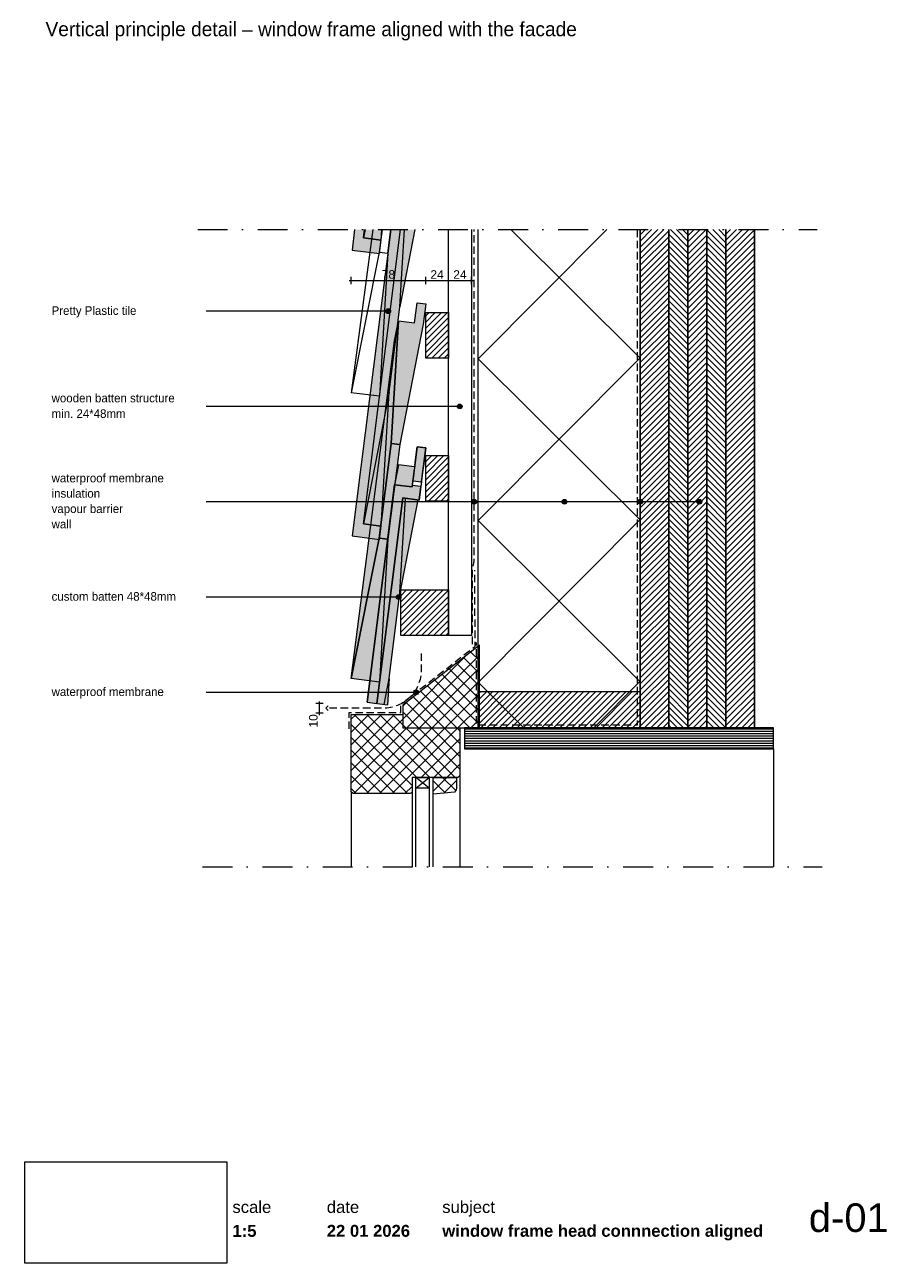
# Paper-space layout 'd-01 window frame head connnection aligned' of a CAD drawing. Header units: millimetres. Extents: x 14 to 194, y 11 to 271.
import ezdxf
from ezdxf.xclip import XClip

# ---------------------------------------------------------------- set-up
doc = ezdxf.new("R2010")
doc.units = ezdxf.units.MM
doc.header["$MEASUREMENT"] = 0
doc.header["$XCLIPFRAME"] = 0
for name, pattern in [('B0302', [12.51, 6.26, -3.125, 0, -3.125]), ('B0701', [2.3412, 1.56, -0.7812]), ('Wipeout_Contour', [1000, 0, -1000])]:
    doc.linetypes.add(name, pattern=pattern)
for name, color, linetype in [('#01', 7, 'Continuous'), ('00 tegels', 7, 'Continuous'), ('Dim - 1_50_100', 7, 'Continuous'), ('Info - 1_50_100', 7, 'Continuous'), ('Info - 1_5_10', 7, 'Continuous'), ('Info - Nederlands', 7, 'Continuous')]:
    doc.layers.add(name, color=color, linetype=linetype)
doc.styles.add('GENERATED_STYLE_1', font='HelveticaNeue.ttc')
doc.styles.add('GENERATED_STYLE_2', font='HelveticaNeue.ttc')
doc.styles.add('GENERATED_STYLE_3', font='Helvetica.ttc')
doc.styles.add('GENERATED_STYLE_4', font='txt')
picture_1 = doc.add_image_def('image1.png', size_in_pixel=(317, 159))
pattern_1 = [(45, (-1018.6692, -123.85555), (-0.6363961, 0.6363961), [])]
pattern_2 = [(45, (-1018.6692, -123.8555), (-1.343503, 1.343503), []), (135, (-1018.6692, -123.8555), (1.343503, 1.343503), [])]
pattern_3 = [(315, (-1018.6692, -123.85555), (0.6363961, 0.6363961), [])]

# ---------------------------------------------------------------- blocks, each defined once
blk = doc.blocks.new('Drawing_1_1', base_point=(-200, 60))
at = {"color": 2, "linetype": 'Continuous', "lineweight": 0}
for s, insert, char_height, attachment_point, style in [('\\A1;{\\pql;\\fHelvetica Neue|b0|i0|c0|p0;\\W1.000000;date}', (77.08, 24.14), 2.5, 1, 'GENERATED_STYLE_1'), ('\\A1;{\\pql;\\fHelvetica Neue|b0|i0|c0|p0;\\W1.000000;subject}', (101.31, 24.14), 2.5, 1, 'GENERATED_STYLE_1'), ('\\A1;{\\pqr;\\fHelvetica Neue|b0|i0|c0|p0;\\W1.000000;d-01}', (195, 23.65), 6, 3, 'GENERATED_STYLE_1'), ('\\A1;{\\pql;\\fHelvetica Neue|b1|i0|c0|p0;\\W1.000000;1:5}', (57.28, 19.12), 2.5, 1, 'GENERATED_STYLE_2'), ('\\A1;{\\pql;\\fHelvetica Neue|b1|i0|c0|p0;\\W1.000000;22 01 2026}', (77.08, 19.14), 2.5, 1, 'GENERATED_STYLE_2'), ('\\A1;{\\pql;\\fHelvetica Neue|b1|i0|c0|p0;\\W1.000000;window frame head connnection aligned}', (101.31, 19.14), 2.5, 1, 'GENERATED_STYLE_2')]:
    blk.add_mtext(s, dxfattribs=dict(at, insert=insert, char_height=char_height, attachment_point=attachment_point, style=style))
at = {"color": 254, "linetype": 'Wipeout_Contour', "lineweight": 0, "ltscale": 174.062972}
blk.add_wipeout([(13.71, 11.09), (56.11, 11.09), (56.11, 32.35), (13.71, 32.35)], dxfattribs=at)
at = {"color": 2, "linetype": 'Continuous', "lineweight": 0, "insert": (57.28, 24.14), "char_height": 2.5, "attachment_point": 1, "style": 'GENERATED_STYLE_1'}
blk.add_mtext('\\A1;{\\pql;\\fHelvetica Neue|b0|i0|c0|p0;\\W1.000000;scale}', dxfattribs=at)
at = {"color": 9, "lineweight": 0}
image = blk.add_image(picture_1, insert=(13.71, 11.09), size_in_units=(42.4, 21.27), dxfattribs=at)
image.set_boundary_path([(-0.5, -0.5), (316.5, 158.5)])
blk = doc.blocks.new('Drawing_2_1', base_point=(-1018.67, -123.86))
at = {"layer": '#01', "linetype": 'Continuous', "lineweight": 0, "true_color": 0x000000}
for points in [[(89.47, 210.9), (89.51, 210.71), (89.62, 210.54), (89.78, 210.44), (89.97, 210.4), (90.16, 210.44), (90.32, 210.54), (90.43, 210.71), (90.47, 210.9), (90.43, 211.09), (90.32, 211.25), (90.16, 211.36), (89.97, 211.4), (89.78, 211.36), (89.62, 211.25), (89.51, 211.09)], [(104.47, 190.9), (104.51, 190.71), (104.62, 190.54), (104.78, 190.44), (104.97, 190.4), (105.17, 190.44), (105.33, 190.54), (105.44, 190.71), (105.47, 190.9), (105.44, 191.09), (105.33, 191.25), (105.17, 191.36), (104.97, 191.4), (104.78, 191.36), (104.62, 191.25), (104.51, 191.09)], [(107.51, 170.9), (107.55, 170.71), (107.66, 170.54), (107.82, 170.44), (108.01, 170.4), (108.2, 170.44), (108.36, 170.54), (108.47, 170.71), (108.51, 170.9), (108.47, 171.09), (108.36, 171.25), (108.2, 171.36), (108.01, 171.4), (107.82, 171.36), (107.66, 171.25), (107.55, 171.09)], [(126.45, 170.9), (126.48, 170.71), (126.59, 170.54), (126.75, 170.44), (126.95, 170.4), (127.14, 170.44), (127.3, 170.54), (127.41, 170.71), (127.45, 170.9), (127.41, 171.09), (127.3, 171.25), (127.14, 171.36), (126.95, 171.4), (126.75, 171.36), (126.59, 171.25), (126.48, 171.09)], [(142.34, 170.9), (142.38, 170.71), (142.48, 170.54), (142.65, 170.44), (142.84, 170.4), (143.03, 170.44), (143.19, 170.54), (143.3, 170.71), (143.34, 170.9), (143.3, 171.09), (143.19, 171.25), (143.03, 171.36), (142.84, 171.4), (142.65, 171.36), (142.48, 171.25), (142.38, 171.09)], [(154.78, 170.9), (154.82, 170.71), (154.92, 170.54), (155.09, 170.44), (155.28, 170.4), (155.47, 170.44), (155.63, 170.54), (155.74, 170.71), (155.78, 170.9), (155.74, 171.09), (155.63, 171.25), (155.47, 171.36), (155.28, 171.4), (155.09, 171.36), (154.92, 171.25), (154.82, 171.09)], [(91.65, 150.9), (91.69, 150.71), (91.8, 150.54), (91.96, 150.44), (92.15, 150.4), (92.35, 150.44), (92.51, 150.54), (92.62, 150.71), (92.65, 150.9), (92.62, 151.09), (92.51, 151.25), (92.35, 151.36), (92.15, 151.4), (91.96, 151.36), (91.8, 151.25), (91.69, 151.09)], [(95.31, 130.9), (95.35, 130.71), (95.46, 130.54), (95.62, 130.44), (95.81, 130.4), (96, 130.44), (96.17, 130.54), (96.27, 130.71), (96.31, 130.9), (96.27, 131.09), (96.17, 131.25), (96, 131.36), (95.81, 131.4), (95.62, 131.36), (95.46, 131.25), (95.35, 131.09)]]:
    blk.add_hatch(color=18, dxfattribs=at).paths.add_polyline_path(points)
at = {"layer": '00 tegels', "linetype": 'Continuous', "lineweight": 0, "true_color": 0xe4e7e8}
for points in [[(82.38, 223.72), (88.14, 222.99), (88.49, 225.8), (84.79, 226.27), (85.01, 228.02), (82.93, 228.02)], [(82.38, 163.72), (88.14, 162.99), (88.49, 165.8), (84.79, 166.27), (92.57, 228.02), (90.49, 228.02)], [(97.84, 182.2), (96.05, 182.43), (95.15, 175.3), (96.94, 175.07)], [(91.3, 174.47), (85.55, 128.82), (87.6, 128.57), (93.04, 171.69), (96.47, 171.25), (96.82, 174.08), (95.03, 174.31), (94.99, 174.01)]]:
    blk.add_hatch(color=254, dxfattribs=at).paths.add_polyline_path(points)
at = {"layer": '00 tegels', "linetype": 'Continuous', "lineweight": 0, "true_color": 0xffffff}
for points in [[(88.14, 133.03), (89.88, 163.05), (92.39, 182.89), (97.31, 208.2), (97.85, 212.44), (96.05, 212.67), (95.52, 208.46), (92.13, 208.89), (91.29, 204.67), (82.21, 133.78)], [(92.11, 178.64), (91.3, 174.47), (94.99, 174.01), (95.52, 178.22)], [(89.82, 128.29), (90.14, 133.81), (92.53, 152.41), (96.2, 171.29), (93.04, 171.69), (87.6, 128.57)]]:
    blk.add_hatch(color=7, dxfattribs=at).paths.add_polyline_path(points)
at = {"layer": 'Info - 1_50_100', "linetype": 'Continuous', "lineweight": 0, "true_color": 0x000000}
h = blk.add_hatch(dxfattribs=at)
h.set_pattern_fill('415_Isolatie_ruit_0001', color=18, style=0, pattern_type=2)
h.set_pattern_definition([(45.152, (108.837, 234.814), (-16.9703, 16.8807), []), (135.152, (108.837, 234.814), (16.9703, 17.0605), [])])
h.paths.add_polyline_path([(142.84, 228.02), (108.84, 228.02), (108.84, 123.45), (142.84, 123.45)])
h = blk.add_hatch(dxfattribs=at)
h.set_pattern_fill('310_Naaldhout__01__0001', color=18, style=0, pattern_type=2)
h.set_pattern_definition(pattern_1)
h.paths.add_polyline_path([(148.84, 228.02), (142.84, 228.02), (142.84, 123.45), (148.84, 123.45)])
h = blk.add_hatch(dxfattribs=at)
h.set_pattern_fill('310_Naaldhout__02__0001', color=18, style=0, pattern_type=2)
h.set_pattern_definition(pattern_3)
h.paths.add_polyline_path([(152.84, 228.02), (148.84, 228.02), (148.84, 123.45), (152.84, 123.45)])
h = blk.add_hatch(dxfattribs=at)
h.set_pattern_fill('310_Naaldhout__01__0001', color=18, style=0, pattern_type=2)
h.set_pattern_definition(pattern_1)
h.paths.add_polyline_path([(156.84, 228.02), (152.84, 228.02), (152.84, 123.45), (156.84, 123.45)])
h = blk.add_hatch(dxfattribs=at)
h.set_pattern_fill('310_Naaldhout__02__0001', color=18, style=0, pattern_type=2)
h.set_pattern_definition(pattern_3)
h.paths.add_polyline_path([(160.84, 228.02), (156.84, 228.02), (156.84, 123.45), (160.84, 123.45)])
h = blk.add_hatch(dxfattribs=at)
h.set_pattern_fill('310_Naaldhout__01__0001', color=18, style=0, pattern_type=2)
h.set_pattern_definition(pattern_1)
h.paths.add_polyline_path([(166.84, 228.02), (160.84, 228.02), (160.84, 123.45), (166.84, 123.45)])
h = blk.add_hatch(dxfattribs=at)
h.set_pattern_fill('310_Naaldhout__01__0001', color=18, style=0, pattern_type=2)
h.set_pattern_definition(pattern_1)
h.paths.add_polyline_path([(108.84, 123.45), (142.84, 123.45), (142.84, 131.05), (108.84, 131.05)])
h = blk.add_hatch(dxfattribs=at)
h.set_pattern_fill('325_Houtachtig_plaatmate_E0', color=18, style=0, pattern_type=2)
h.set_pattern_definition([(0, (240.19144, 121.2481), (0, 0.5), [])])
h.paths.add_polyline_path([(170.84, 119.05), (170.84, 123.45), (106.01, 123.45), (106.01, 119.05)])
at = {"layer": 'Info - 1_5_10', "linetype": 'Continuous', "lineweight": 0, "true_color": 0xe9ebeb}
for points in [[(84.79, 226.27), (88.49, 225.8), (88.62, 228.02), (85, 228.02)], [(92.34, 228.02), (84.79, 166.27), (88.49, 165.8), (90.14, 193.81), (92.41, 211.81), (95.56, 228.02)], [(92.11, 178.64), (91.3, 174.47), (94.99, 174.01), (95.52, 178.21)]]:
    blk.add_hatch(color=254, dxfattribs=at).paths.add_polyline_path(points)
at = {"layer": 'Info - 1_5_10', "linetype": 'Continuous', "lineweight": 0, "true_color": 0x99a3a6}
h = blk.add_hatch(dxfattribs=at)
h.set_pattern_fill('310_Naaldhout__01__0001', color=253, style=0, pattern_type=2)
h.set_pattern_definition(pattern_1)
h.paths.add_polyline_path([(97.84, 210.62), (97.84, 201.02), (102.64, 201.02), (102.64, 210.62)])
h = blk.add_hatch(dxfattribs=at)
h.set_pattern_fill('310_Naaldhout__01__0001', color=253, style=0, pattern_type=2)
h.set_pattern_definition(pattern_1)
h.paths.add_polyline_path([(97.84, 180.62), (97.84, 171.02), (102.64, 171.02), (102.64, 180.62)])
h = blk.add_hatch(dxfattribs=at)
h.set_pattern_fill('310_Naaldhout__01__0001', color=253, style=0, pattern_type=2)
h.set_pattern_definition(pattern_1)
h.paths.add_polyline_path([(92.6, 152.42), (92.6, 142.82), (102.64, 142.82), (102.64, 152.42)])
h = blk.add_hatch(dxfattribs=at)
h.set_pattern_fill('305_Loofhout__02__0001', color=253, style=0, pattern_type=2)
h.set_pattern_definition(pattern_2)
h.paths.add_polyline_path([(93.01, 123.45), (109.1, 123.45), (109.1, 140.78), (93.01, 128.2)])
h = blk.add_hatch(dxfattribs=at)
h.set_pattern_fill('305_Loofhout__02__0001', color=253, style=0, pattern_type=2)
h.set_pattern_definition(pattern_2)
h.paths.add_polyline_path([(93.01, 126.25), (82.21, 126.25), (82.21, 110.05), (82.61, 109.65), (94.61, 109.65), (94.98, 109.85), (94.98, 113.05), (101.21, 113.05), (104.61, 113.05), (105.01, 113.45), (105.01, 123.45), (93.01, 123.45)])
h = blk.add_hatch(dxfattribs=at)
h.set_pattern_fill('305_Loofhout__02__0001', color=253, style=0, pattern_type=2)
h.set_pattern_definition(pattern_2)
h.paths.add_polyline_path([(99.38, 113.05), (99.38, 109.51), (103.87, 109.98, 0.246914), (104.29, 111.07), (104.29, 113.05)])
at = {"layer": '#01', "color": 253, "linetype": 'Continuous', "lineweight": 0, "true_color": 0x99a3a6}
for p, q in [((86.73, 228.02), (82.21, 193.78)), ((88.68, 228.02), (88.09, 223.28)), ((89.89, 223.05), (90.51, 228.02)), ((88.09, 223.28), (82.21, 193.78)), ((88.09, 223.28), (89.89, 223.05)), ((89.89, 223.05), (88.14, 193.03)), ((89.89, 223.05), (88.14, 193.03)), ((88.14, 193.03), (82.21, 193.78))]:
    blk.add_line(p, q, dxfattribs=at)
at = {"layer": '#01', "color": 9, "linetype": 'Continuous', "lineweight": 0}
for p, q in [((89.47, 210.9), (51.8, 210.9)), ((104.47, 190.9), (51.8, 190.9)), ((95.15, 175.3), (95.03, 174.31)), ((96.94, 175.07), (96.82, 174.08)), ((142.34, 170.9), (51.8, 170.9)), ((107.51, 170.9), (51.8, 170.9)), ((154.78, 170.9), (64.24, 170.9)), ((126.45, 170.9), (68.62, 170.9)), ((91.65, 150.9), (51.8, 150.9)), ((95.31, 130.9), (51.8, 130.9)), ((85.55, 128.82), (89.82, 128.29)), ((95.78, 110.79), (98.58, 113.05)), ((98.58, 110.79), (95.78, 113.05))]:
    blk.add_line(p, q, dxfattribs=at)
at = {"layer": '#01', "color": 9, "linetype": 'Continuous', "lineweight": 0, "true_color": 0xbbc1c4}
blk.add_line((170.84, 119.05), (170.84, 94.3), dxfattribs=at)
at = {"layer": '#01', "color": 2, "linetype": 'B0701', "lineweight": 0, "flags": 128}
for points in [[(142.24, 228.02), (142.24, 123.99), (108.48, 123.99), (108.48, 141.39)], [(81.81, 123.23), (81.81, 126.65), (92.61, 126.65), (92.61, 128.39), (108.21, 140.59), (108.13, 156.57)]]:
    blk.add_lwpolyline(points, dxfattribs=at)
at = {"layer": '#01', "color": 4, "linetype": 'Continuous', "lineweight": 0, "flags": 128}
blk.add_lwpolyline([(142.84, 228.02), (142.84, 123.45), (166.84, 123.45), (166.84, 228.02)], dxfattribs=at)
at = {"layer": '#01', "color": 9, "linetype": 'Continuous', "lineweight": 0, "true_color": 0xbbc1c4, "flags": 128}
for points in [[(105.01, 113.45), (105.01, 94.3)], [(82.21, 110.05), (82.21, 94.3)]]:
    blk.add_lwpolyline(points, dxfattribs=at)
at = {"layer": '#01', "color": 1, "linetype": 'Continuous', "lineweight": 0}
for centre in [(89.97, 210.9), (104.97, 190.9), (108.01, 170.9), (126.95, 170.9), (142.84, 170.9), (155.28, 170.9), (92.15, 150.9), (95.81, 130.9)]:
    blk.add_circle(centre, 0.5, dxfattribs=at)
at = {"layer": '00 tegels', "color": 253, "linetype": 'Continuous', "lineweight": 0, "true_color": 0x99a3a6}
for p, q in [((95.52, 208.46), (96.05, 212.67)), ((96.05, 212.67), (97.85, 212.44)), ((97.85, 212.44), (97.31, 208.2)), ((90.59, 183.12), (92.13, 208.89)), ((92.13, 208.89), (90.59, 183.12)), ((91.29, 204.67), (92.13, 208.89)), ((92.13, 208.89), (95.52, 208.46)), ((97.31, 208.2), (92.39, 182.89)), ((82.21, 133.78), (91.29, 204.67)), ((88.08, 163.28), (90.59, 183.12)), ((90.59, 183.12), (88.08, 163.28)), ((92.39, 182.89), (89.88, 163.05)), ((92.39, 182.89), (90.59, 183.12)), ((90.59, 183.12), (92.39, 182.89)), ((82.21, 133.78), (88.08, 163.28)), ((88.08, 163.28), (82.21, 133.78)), ((89.88, 163.05), (88.08, 163.28)), ((88.08, 163.28), (89.88, 163.05)), ((89.88, 163.05), (88.14, 133.03)), ((88.14, 133.03), (82.21, 133.78))]:
    blk.add_line(p, q, dxfattribs=at)
at = {"layer": '00 tegels', "color": 2, "linetype": 'Continuous', "lineweight": 0}
for p, q in [((95.57, 178.61), (96.05, 182.43)), ((96.05, 182.43), (97.84, 182.2)), ((97.84, 182.2), (97.36, 178.39)), ((94.99, 174.01), (95.47, 177.82)), ((97.26, 177.59), (96.47, 171.25)), ((85.55, 128.82), (91.3, 174.47)), ((91.3, 174.47), (94.99, 174.01)), ((93.04, 171.69), (87.6, 128.57)), ((96.47, 171.25), (93.04, 171.69))]:
    blk.add_line(p, q, dxfattribs=at)
at = {"layer": '00 tegels', "color": 9, "linetype": 'Continuous', "lineweight": 0}
for p, q in [((92.11, 178.64), (91.3, 174.47)), ((95.52, 178.21), (92.11, 178.64)), ((95.57, 178.61), (95.47, 177.82)), ((97.36, 178.39), (97.26, 177.59)), ((92.44, 151.82), (93.6, 171.62)), ((96.2, 171.29), (92.41, 151.81)), ((90.14, 133.81), (92.41, 151.81)), ((89.09, 128.38), (90.14, 133.81)), ((90.14, 133.81), (89.82, 128.29))]:
    blk.add_line(p, q, dxfattribs=at)
at = {"layer": '00 tegels', "color": 2, "linetype": 'Continuous', "lineweight": 0, "flags": 128}
for points in [[(82.93, 228.02), (82.38, 223.72), (88.14, 222.99), (88.49, 225.8), (84.79, 226.27), (85.01, 228.02)], [(90.49, 228.02), (82.38, 163.72), (88.14, 162.99), (88.49, 165.8), (84.79, 166.27), (92.57, 228.02)]]:
    blk.add_lwpolyline(points, dxfattribs=at)
at = {"layer": '00 tegels', "color": 9, "linetype": 'Continuous', "lineweight": 0, "flags": 128}
for points in [[(85.13, 228.02), (84.79, 226.27), (88.49, 225.8), (88.62, 228.02)], [(95.56, 228.02), (92.41, 211.81), (93.37, 228.02)], [(90.14, 193.81), (92.41, 211.81)], [(95.52, 178.21), (92.11, 178.64), (91.3, 174.47)], [(95.38, 177.08), (95.25, 176.09)], [(96.2, 171.29), (92.41, 151.81), (93.58, 171.62)], [(90.14, 133.81), (92.41, 151.81)]]:
    blk.add_lwpolyline(points, dxfattribs=at)
blk.add_lwpolyline([(88.49, 165.8), (90.14, 193.81), (84.79, 166.27)], close=True, dxfattribs=at)
at = {"layer": '00 tegels', "color": 2, "linetype": 'Continuous', "lineweight": 0, "flags": 128}
for points in [[(97.84, 182.2), (96.05, 182.43), (95.15, 175.3), (96.94, 175.07)], [(91.3, 174.47), (85.55, 128.82), (87.6, 128.57), (93.04, 171.69), (96.47, 171.25), (96.82, 174.08), (95.03, 174.31), (94.99, 174.01)]]:
    blk.add_lwpolyline(points, close=True, dxfattribs=at)
at = {"layer": 'Dim - 1_50_100', "color": 1, "linetype": 'Continuous', "lineweight": 0}
for p, q in [((81.81, 217.33), (82.21, 217.33)), ((82.21, 216.58), (82.21, 218.08)), ((82.21, 217.33), (97.84, 217.33)), ((97.84, 216.58), (97.84, 218.08)), ((97.84, 217.33), (102.64, 217.33)), ((102.64, 216.58), (102.64, 218.08)), ((102.64, 217.33), (107.44, 217.33)), ((107.44, 216.58), (107.44, 218.08)), ((107.44, 217.33), (107.84, 217.33)), ((76.29, 128.59), (74.79, 128.59)), ((75.54, 128.59), (75.54, 128.99)), ((75.54, 126.54), (75.54, 128.59)), ((76.29, 126.54), (74.79, 126.54)), ((75.54, 126.14), (75.54, 126.54))]:
    blk.add_line(p, q, dxfattribs=at)
at = {"layer": 'Info - 1_50_100', "color": 3, "linetype": 'Continuous', "lineweight": 0}
blk.add_line((142.84, 123.45), (142.84, 228.02), dxfattribs=at)
at = {"layer": 'Info - 1_50_100', "color": 9, "linetype": 'Continuous', "lineweight": 0}
for q in [(77.4, 128.06), (77.4, 127.06)]:
    blk.add_line((76.9, 127.56), q, dxfattribs=at)
at = {"layer": 'Info - 1_50_100', "color": 9, "linetype": 'Continuous', "lineweight": 0, "flags": 128}
for points in [[(107.44, 228.02), (107.44, 142.82), (102.64, 142.82), (102.64, 228.02)], [(148.84, 228.02), (148.84, 123.45), (142.84, 123.45), (142.84, 228.02)], [(152.84, 228.02), (152.84, 123.45), (148.84, 123.45), (148.84, 228.02)], [(156.84, 228.02), (156.84, 123.45), (152.84, 123.45), (152.84, 228.02)], [(160.84, 228.02), (160.84, 123.45), (156.84, 123.45), (156.84, 228.02)], [(166.84, 228.02), (166.84, 123.45), (160.84, 123.45), (160.84, 228.02)]]:
    blk.add_lwpolyline(points, dxfattribs=at)
at = {"layer": 'Info - 1_50_100', "color": 2, "linetype": 'B0701', "lineweight": 0, "flags": 128}
blk.add_lwpolyline([(107.66, 141.03), (107.66, 156.73), (108.01, 158.36), (108.01, 228.02)], dxfattribs=at)
at = {"layer": 'Info - 1_50_100', "color": 1, "linetype": 'Continuous', "lineweight": 0, "flags": 128}
blk.add_lwpolyline([(142.84, 228.02), (142.84, 123.45), (108.84, 123.45), (108.84, 228.02)], dxfattribs=at)
at = {"layer": 'Info - 1_50_100', "color": 9, "linetype": 'B0701', "lineweight": 0, "flags": 128}
blk.add_lwpolyline([(96.89, 139.06), (96.89, 135.56, -0.414214), (88.89, 127.56), (76.9, 127.56)], format="xyb", dxfattribs=at)
at = {"layer": 'Info - 1_50_100', "color": 2, "linetype": 'Continuous', "lineweight": 0, "flags": 128}
blk.add_lwpolyline([(108.84, 123.45), (108.84, 131.05), (142.84, 131.05), (142.84, 123.45)], close=True, dxfattribs=at)
at = {"layer": 'Info - 1_50_100', "color": 9, "linetype": 'Continuous', "lineweight": 0, "flags": 128}
blk.add_lwpolyline([(170.84, 119.05), (170.84, 123.45), (106.01, 123.45), (106.01, 119.05)], close=True, dxfattribs=at)
at = {"layer": 'Info - 1_5_10', "color": 1, "linetype": 'Continuous', "lineweight": 0, "flags": 128}
for points in [[(97.84, 210.62), (102.64, 210.62), (102.64, 201.02), (97.84, 201.02)], [(97.84, 180.62), (102.64, 180.62), (102.64, 171.02), (97.84, 171.02)], [(92.6, 152.42), (102.64, 152.42), (102.64, 142.82), (92.6, 142.82)], [(95.78, 113.05), (98.58, 113.05), (98.58, 110.79), (95.78, 110.79)]]:
    blk.add_lwpolyline(points, close=True, dxfattribs=at)
at = {"layer": 'Info - 1_5_10', "color": 2, "linetype": 'Continuous', "lineweight": 0, "flags": 128}
for points in [[(93.01, 123.45), (109.1, 123.45), (109.1, 140.78), (93.01, 128.2)], [(93.01, 126.25), (93.01, 123.45), (105.01, 123.45), (105.01, 113.45), (104.61, 113.05), (101.21, 113.05), (94.98, 113.05), (94.98, 109.85), (94.61, 109.65), (82.61, 109.65), (82.21, 110.05), (82.21, 126.25)]]:
    blk.add_lwpolyline(points, close=True, dxfattribs=at)
at = {"layer": 'Info - 1_5_10', "color": 9, "linetype": 'Continuous', "lineweight": 0, "flags": 128}
for points in [[(95.78, 94.3), (95.78, 113.05), (94.98, 113.05), (94.98, 94.3)], [(99.38, 94.3), (99.38, 113.05), (98.58, 113.05), (98.58, 94.3)]]:
    blk.add_lwpolyline(points, dxfattribs=at)
at = {"layer": 'Info - 1_5_10', "color": 2, "linetype": 'Continuous', "lineweight": 0, "flags": 128}
blk.add_lwpolyline([(99.38, 113.05), (104.29, 113.05), (104.29, 111.07, -0.246914), (103.87, 109.98), (99.38, 109.51)], format="xyb", close=True, dxfattribs=at)
at = {"layer": 'Dim - 1_50_100', "color": 2, "linetype": 'Continuous', "lineweight": 0, "char_height": 1.8, "width": 2.8266, "attachment_point": 7, "style": 'GENERATED_STYLE_3'}
for s, insert in [('\\A1;{\\pql;\\fHelvetica|b0|i0|c0|p0;\\W1.000000;78}', (88.61, 217.69)), ('\\A1;{\\pql;\\fHelvetica|b0|i0|c0|p0;\\W1.000000;24}', (98.82, 217.69)), ('\\A1;{\\pql;\\fHelvetica|b0|i0|c0|p0;\\W1.000000;24}', (103.62, 217.69))]:
    blk.add_mtext(s, dxfattribs=dict(at, insert=insert))
at = {"layer": 'Dim - 1_50_100', "color": 2, "linetype": 'Continuous', "lineweight": 0, "insert": (75.18, 123.51), "char_height": 1.8, "width": 2.8266, "attachment_point": 7, "rotation": 90, "style": 'GENERATED_STYLE_3'}
blk.add_mtext('\\A1;{\\pql;\\fHelvetica|b0|i0|c0|p0;\\W1.000000;10}', dxfattribs=at)
at = {"layer": 'Info - Nederlands', "color": 2, "linetype": 'Continuous', "lineweight": 0, "char_height": 1.8, "attachment_point": 4, "style": 'GENERATED_STYLE_4'}
for s, insert in [('\\A1;{\\pql;\\fWork Sans|b0|i0|c0|p0;\\W1.000000;Pretty Plastic tile }', (19.34, 210.75)), ('\\A1;{\\pql;\\fWork Sans|b0|i0|c0|p0;\\W1.000000;waterproof membrane}', (19.34, 130.76))]:
    blk.add_mtext(s, dxfattribs=dict(at, insert=insert))
at = {"layer": 'Info - Nederlands', "color": 2, "linetype": 'Continuous', "lineweight": 0, "char_height": 1.8, "width": 30.8877, "attachment_point": 4, "style": 'GENERATED_STYLE_4'}
for s, insert, line_spacing_factor in [('\\A1;{\\pql;\\fWork Sans|b0|i0|c0|p0;\\W1.000000;wooden batten structure\\P\\pql;\\fWork Sans|b0|i0|c0|p0;\\W1.000000;min. 24*48mm}', (19.34, 191.02), 1.089132), ('\\A1;{\\pql;\\fWork Sans|b0|i0|c0|p0;\\W1.000000;custom batten 48*48mm}', (19.34, 151.02), 1.144272)]:
    blk.add_mtext(s, dxfattribs=dict(at, insert=insert, line_spacing_factor=line_spacing_factor))
at = {"layer": 'Info - Nederlands', "color": 2, "linetype": 'Continuous', "lineweight": 0, "insert": (19.34, 171.03), "char_height": 1.8, "attachment_point": 4, "line_spacing_factor": 1.07353, "style": 'GENERATED_STYLE_4'}
blk.add_mtext('\\A1;{\\pql;\\fWork Sans|b0|i0|c0|p0;\\W1.000000;waterproof membrane\\P\\pql;\\fWork Sans|b0|i0|c0|p0;\\W1.000000;insulation\\P\\pql;\\fWork Sans|b0|i0|c0|p0;\\W1.000000;vapour barrier\\P\\pql;\\fWork Sans|b0|i0|c0|p0;\\W1.000000;wall}', dxfattribs=at)

psp = doc.layouts.new('d-01 window frame head connnection aligned')

# ---------------------------------------------------------------- linework, layer by layer
at = {"layer": '#01', "color": 3, "linetype": 'B0302', "lineweight": 0}
for p, q in [((50, 228.02), (180, 228.02)), ((51.01, 94.3), (181.01, 94.3))]:
    psp.add_line(p, q, dxfattribs=at)

# ---------------------------------------------------------------- block references
at = {"color": 4, "linetype": 'Continuous', "lineweight": 0}
ref = psp.add_blockref('Drawing_2_1', (-1018.67, -123.86), dxfattribs=at)
XClip(ref).set_block_clipping_path([(10, 94.2964502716), (200, 228.0214961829)])
ref = psp.add_blockref('Drawing_1_1', (-200, 60), dxfattribs=at)
XClip(ref).set_block_clipping_path([(-287.3178906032, -75.7273941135), (502.7286062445, 56.3449743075)])

# ---------------------------------------------------------------- texts
at = {"layer": 'Info - 1_5_10', "color": 2, "linetype": 'Continuous', "lineweight": 0, "insert": (18.06, 267.7), "char_height": 3, "attachment_point": 7, "style": 'GENERATED_STYLE_4'}
psp.add_mtext('\\A1;{\\pql;\\fWork Sans|b0|i0|c0|p0;\\W1.000000;Vertical principle detail – window frame aligned with the facade}', dxfattribs=at)

doc.saveas('drawing.dxf')
